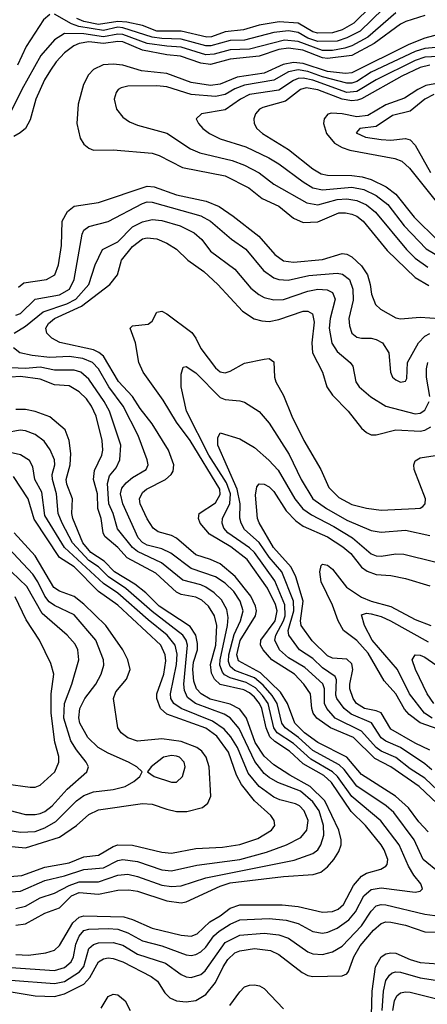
# Model space of a CAD drawing. Header units: inches. Extents: x 1308407 to 1441228, y 959628 to 1036311.
# Tile 254 of 256: x 1351346 to 1353020, y 995016 to 999057. Entities that reach past the tile are written whole.
import ezdxf

# ---------------------------------------------------------------- set-up
doc = ezdxf.new("R2010")
doc.units = ezdxf.units.IN
doc.header["$MEASUREMENT"] = 0
doc.layers.add('B3959', color=7, linetype='Continuous')

msp = doc.modelspace()

# ---------------------------------------------------------------- linework, layer by layer
at = {"layer": 'B3959', "color": 5}
for points, elevation in [([(1352890, 999084.9), (1352775, 998985), (1352710, 998948.7), (1352680.8, 998939.2), (1352630, 998930.3), (1352590, 998930.8), (1352490, 998967), (1352433.2, 998973.2), (1352290, 998936.1), (1352210, 998932.5), (1352145.1, 998914.9), (1352110, 998912.9), (1352010, 998943.9), (1351950, 998947.5), (1351870, 998959.5), (1351770, 998995.7), (1351750, 998997), (1351690, 998986.7), (1351610, 998998.1), (1351530, 998999.4), (1351490, 998974.5), (1351433.3, 998910), (1351355, 998770), (1351306.5, 998670)], 3660), ([(1352838.7, 999101.3), (1352743.6, 999010), (1352690, 998981.9), (1352650, 998969.1), (1352570, 998967), (1352530, 998980.9), (1352490, 999004), (1352449.7, 999010.3), (1352390, 999003.7), (1352270, 998972.3), (1352210, 998971.1), (1352130.9, 998949.1), (1352110, 998949.3), (1352010, 998977.1), (1351930, 998978.9), (1351890, 998984.5), (1351770, 999023.9), (1351750, 999025.5), (1351690, 999012), (1351588.7, 999028.7), (1351559, 999039), (1351490, 999078.7)], 3640), ([(1352790, 999112.8), (1352717.9, 999042.1), (1352670, 999015.5), (1352630, 999002.3), (1352570, 999001), (1352550, 999006.8), (1352490, 999042.6), (1352411.5, 999048.5), (1352330, 999034.3), (1352265.2, 999014.8), (1352190, 999006.9), (1352133.8, 998986.2), (1352115.2, 998984.8), (1352010, 999009.8), (1351910, 999010.1), (1351850, 999032.8), (1351786.8, 999046.8), (1351750, 999048.8), (1351670, 999037), (1351609.7, 999049.7), (1351581.4, 999061.4)], 3620), ([(1353010, 999074), (1352931.1, 999048.9), (1352910, 999037.9), (1352801.5, 998958.5), (1352710, 998909.1), (1352610, 998896.9), (1352590, 998900.5), (1352508.3, 998931.7), (1352450, 998940.3), (1352410, 998935), (1352330, 998906.9), (1352210, 998894.5), (1352130, 998872.4), (1352090, 998878.4), (1352007.3, 998907.3), (1351950, 998913), (1351850, 998931.6), (1351770, 998965.7), (1351750, 998967.2), (1351690, 998959.6), (1351630, 998965.9), (1351590, 998958.7), (1351569, 998950), (1351530, 998920.3), (1351495.9, 998884.1), (1351472.3, 998850), (1351448.6, 998810), (1351412.8, 998730), (1351390, 998645.7), (1351370.1, 998609.9), (1351348.3, 998591.7), (1351322.2, 998577.8)], 3680), ([(1351470, 999077.9), (1351444.4, 999055.6), (1351373, 998947), (1351337.8, 998870)], 3640), ([(1353080.6, 998999.4), (1353010, 998980.6), (1352944.5, 998955.5), (1352710, 998838.1), (1352684, 998836), (1352610, 998844.1), (1352510, 998876.9), (1352470, 998880.8), (1352427.5, 998872.5), (1352350, 998837.8), (1352238.7, 998821.3), (1352170, 998791.6), (1352130, 998786.4), (1352050, 998799.1), (1351950, 998835.5), (1351846.1, 998846.1), (1351770, 998869.9), (1351730, 998874.7), (1351689.1, 998870.9), (1351650, 998852.1), (1351629.1, 998830), (1351609.1, 998790), (1351586, 998710), (1351581.4, 998630), (1351594.7, 998570), (1351610, 998546.3), (1351630, 998529.2), (1351650, 998521.8), (1351730, 998522.2), (1351890, 998508.7), (1351918.7, 998498.7), (1352015.2, 998450), (1352190, 998416.3), (1352286.6, 998366.6), (1352342.5, 998322.5), (1352410, 998291), (1352470, 998242.4), (1352510, 998223.9), (1352570, 998226.5), (1352656.5, 998263.5), (1352684.5, 998264.5), (1352710, 998258.3), (1352730, 998249.7), (1352756.5, 998230), (1352854.9, 998110), (1352970, 997998.8), (1353025.5, 997965.5)], 3720), ([(1353085, 998945), (1353010, 998939), (1352970, 998926.6), (1352790, 998841.9), (1352730, 998803.1), (1352710, 998796.5), (1352690, 998796.6), (1352590, 998822.7), (1352530, 998843.7), (1352489.2, 998850.8), (1352450, 998842.6), (1352390, 998808.6), (1352270, 998788.5), (1352230, 998773.4), (1352189.7, 998750.3), (1352150, 998740.8), (1352050, 998749.1), (1351950, 998780.7), (1351910, 998785.5), (1351790, 998783.4), (1351763.1, 998776.9), (1351750.3, 998770), (1351742.1, 998757.9), (1351734.4, 998730), (1351743.9, 998690), (1351770, 998656.5), (1351797.4, 998637.4), (1351830, 998623.7), (1351950, 998591.2), (1352047.2, 998527.2), (1352085.5, 998510), (1352218.6, 998478.6), (1352270, 998459.5), (1352330, 998428.3), (1352390, 998382.2), (1352525.6, 998305.5), (1352570, 998296.6), (1352650, 998318), (1352690, 998321), (1352730, 998314), (1352770, 998296.5), (1352807.2, 998267.2), (1352933.8, 998113.8), (1352970, 998078.4), (1353021.6, 998041.6)], 3740), ([(1353090, 998906.3), (1353010, 998902.2), (1352970, 998889.4), (1352810, 998809.5), (1352730, 998762), (1352690, 998758.1), (1352550, 998808.7), (1352510, 998816.5), (1352490, 998814.8), (1352470, 998807), (1352410, 998766.9), (1352290, 998749.9), (1352252.7, 998730), (1352190, 998686.1), (1352092.7, 998670), (1352070.3, 998650), (1352080.2, 998630), (1352098, 998610), (1352125.5, 998590), (1352170, 998567), (1352274.9, 998534.9), (1352369.3, 998489.3), (1352410, 998465.6), (1352510, 998390.9), (1352550, 998366.6), (1352590, 998358.1), (1352710, 998369.6), (1352759.4, 998359.4), (1352810, 998335.4), (1352858, 998298), (1352925.4, 998210), (1353015.7, 998115.7), (1353210, 998000.9)], 3760), ([(1353030, 998870.3), (1352990, 998860.8), (1352915.1, 998824.9), (1352750, 998731.5), (1352733.6, 998726.4), (1352710, 998723.8), (1352670, 998730), (1352570, 998769.2), (1352522.5, 998777.5), (1352499.4, 998770), (1352437.7, 998722.3), (1352344.2, 998695.8), (1352331, 998689), (1352314.2, 998670), (1352307.1, 998650), (1352308.6, 998630), (1352320.2, 998610), (1352342.7, 998590), (1352450, 998523.8), (1352550, 998444), (1352584.7, 998424.7), (1352610, 998418.3), (1352710, 998417), (1352752, 998412), (1352790, 998400.1), (1352850.8, 998370.8), (1352890, 998340.8), (1352966, 998246), (1353063.1, 998150)], 3780), ([(1353050, 998793.8), (1353014, 998786), (1352980.3, 998770), (1352925.6, 998734.4), (1352850, 998707.6), (1352776.3, 998663.7), (1352730, 998657.4), (1352669.6, 998670.4), (1352626.9, 998673.1), (1352611, 998669), (1352596.8, 998650), (1352594.1, 998630), (1352606, 998590), (1352638.3, 998550), (1352670, 998531.6), (1352701.5, 998521.5), (1352887.1, 998487.1), (1352915.6, 998475.6), (1352946.7, 998446.7), (1353055.8, 998310)], 3820), ([(1353046.1, 998750), (1353009.6, 998730), (1352950, 998681.1), (1352876.9, 998663.1), (1352810, 998618.3), (1352743, 998610), (1352727.7, 998592.3), (1352765.6, 998574.4), (1352830, 998564.4), (1352870, 998562.7), (1352930, 998569.7), (1352950, 998563.8), (1352970, 998542), (1353033.5, 998430)], 3840), ([(1351341.5, 997958.5), (1351363.3, 997976.7), (1351456.9, 997990), (1351490.6, 998009.4), (1351505.6, 998050), (1351518.5, 998130), (1351521.2, 998230), (1351542.5, 998270), (1351570, 998291.1), (1351670, 998306.5), (1351870, 998373.9), (1351898.6, 998370), (1351990, 998338.5), (1352111.5, 998311.5), (1352165.5, 998290), (1352222.9, 998250), (1352328.2, 998168.2), (1352393.4, 998093.4), (1352430, 998067), (1352470, 998061.4), (1352590, 998073.1), (1352670, 998097.3), (1352690, 998094.1), (1352710, 998083), (1352750, 998047), (1352774.2, 998010), (1352785.3, 997970), (1352790.1, 997930), (1352807.1, 997887.1), (1352828.2, 997868.2), (1352890, 997833.6), (1352910, 997829.5), (1352990, 997835.8), (1353069.9, 997830.1)], 3680), ([(1351330, 997843.5), (1351350, 997851.2), (1351410.2, 997909.8), (1351510, 997927), (1351550.7, 997950), (1351570.3, 997990), (1351603.1, 998176.9), (1351610, 998192.7), (1351630, 998208.2), (1351710, 998228.6), (1351850, 998302.6), (1351870, 998308.6), (1351890, 998308.3), (1352090, 998251.1), (1352130.1, 998230.1), (1352215.7, 998155.7), (1352274.3, 998114.3), (1352346.7, 998026.7), (1352390, 997996.6), (1352410.1, 997990.1), (1352448.1, 997988.1), (1352533.7, 998006.3), (1352650, 998016.1), (1352672.1, 998012.1), (1352700.1, 997990), (1352714.2, 997950), (1352714.9, 997905.1), (1352698.1, 997830), (1352700.1, 997800.1), (1352710.1, 997770.1), (1352730, 997754.3), (1352750, 997749.6), (1352790, 997749.5), (1352810, 997744.6), (1352835.5, 997730), (1352861.8, 997690), (1352869.1, 997610), (1352877, 997590), (1352890, 997578), (1352910, 997569.2), (1352930, 997572.7), (1352936.2, 997583.8), (1352938.8, 997650), (1352983.4, 997730), (1353010, 997758.4), (1353030, 997768.9)], 3660), ([(1351324.2, 997770), (1351370, 997798.5), (1351443, 997857), (1351539.6, 997890), (1351577.2, 997910), (1351629.9, 997970), (1351656.4, 998050), (1351686.8, 998113.2), (1351750, 998144.4), (1351810, 998206.4), (1351850, 998227.1), (1351890, 998236.3), (1351930, 998233), (1352004.9, 998210), (1352062.3, 998182.3), (1352094.5, 998154.5), (1352130, 998106.4), (1352230, 998032.1), (1352295.2, 997955.2), (1352328.1, 997928.1), (1352350, 997916.3), (1352390, 997907), (1352430, 997908.9), (1352530, 997942.4), (1352570, 997951.3), (1352608.2, 997948.2), (1352630, 997936.6), (1352641, 997910), (1352620.8, 997830), (1352616.8, 997790), (1352628.4, 997728.4), (1352650, 997695.1), (1352703.8, 997650), (1352714.5, 997634.5), (1352726.7, 997570), (1352740.2, 997550), (1352788.4, 997508.4), (1352850.1, 997470.1), (1352970, 997439.2), (1352990, 997441.5), (1353010, 997453.9), (1353027.7, 997490)], 3640), ([(1353023.4, 995723.4), (1352985.1, 995765.1), (1352942.3, 995822.3), (1352889.8, 995869.8), (1352750, 995959.2), (1352690, 996030.5), (1352570, 996089.7), (1352515.9, 996130), (1352475.9, 996170), (1352445.3, 996250), (1352417.1, 996297.1), (1352335.7, 996375.7), (1352245.1, 996425.1), (1352238.1, 996450), (1352251.5, 996508.5), (1352314.7, 996610), (1352318, 996630), (1352315, 996650), (1352294.7, 996690), (1352231.1, 996771.1), (1352170, 996822.8), (1352130, 996841.8), (1352070, 996859.9), (1351990, 996929.1), (1351970, 996939.7), (1351915.1, 996955.1), (1351893.8, 996970), (1351870, 997007.8), (1351840.8, 997070), (1351838.5, 997090), (1351850, 997116.4), (1351866.4, 997130), (1351944.5, 997170), (1351968.7, 997190), (1351976.5, 997203.5), (1351979.3, 997230), (1351958, 997290), (1351890, 997398.4), (1351841, 997461.1), (1351809.6, 997510), (1351752.3, 997572.3), (1351690, 997676.2), (1351671.3, 997691.3), (1351650, 997701), (1351511.1, 997731.1), (1351478.2, 997750), (1351457.4, 997770), (1351453.8, 997790), (1351464.9, 997810), (1351489.4, 997830), (1351599.6, 997880.4), (1351716.5, 997970), (1351747.4, 998010), (1351763.8, 998070), (1351810, 998126), (1351850, 998156.6), (1351870, 998161.6), (1351910, 998156.8), (1351950, 998140.1), (1351990, 998115), (1352036.3, 998070), (1352102.7, 998022.7), (1352160.1, 997970), (1352260.7, 997860.7), (1352309.4, 997829.4), (1352340.4, 997820.4), (1352370, 997818.2), (1352410, 997826.7), (1352510, 997860.1), (1352530, 997860.7), (1352548.3, 997850), (1352555.3, 997815.3), (1352546.2, 997730), (1352548.9, 997690), (1352590.1, 997610), (1352607.9, 997550), (1352630, 997515.2), (1352694.8, 997450), (1352750, 997380.2), (1352770, 997362.3), (1352790, 997352.6), (1352810, 997352.2), (1352890, 997373.9), (1352990, 997368.4), (1353010, 997372.3), (1353034.1, 997385.9)], 3620), ([(1353059.6, 995839.6), (1352985.7, 995910), (1352870, 995990.4), (1352804.2, 996024.2), (1352716.5, 996110), (1352623, 996150), (1352566.3, 996190), (1352551.2, 996210), (1352545.2, 996230), (1352539.9, 996290), (1352513.2, 996330), (1352474.6, 996370), (1352381.7, 996430), (1352345.4, 996470), (1352334.5, 996490), (1352336.9, 996510), (1352394.9, 996590), (1352403.2, 996630), (1352396, 996656), (1352363.6, 996723.6), (1352280.8, 996840.8), (1352212.7, 996892.7), (1352125.5, 996945.5), (1352087.9, 996990), (1352079.9, 997010), (1352083.9, 997030), (1352150, 997073.4), (1352170, 997108.3), (1352168.4, 997130), (1352046, 997330), (1351990, 997404.8), (1351935.1, 997495.1), (1351853.8, 997610), (1351835.2, 997650), (1351822, 997730), (1351800.3, 997790), (1351810, 997800.8), (1351873.4, 997806.6), (1351890, 997819.6), (1351910, 997855.6), (1351930, 997860.2), (1351950, 997849.2), (1352053.2, 997773.2), (1352070, 997750.2), (1352090, 997707.1), (1352150, 997628.4), (1352170, 997611), (1352190, 997607.5), (1352210, 997613.6), (1352270, 997646.7), (1352350, 997663.8), (1352370, 997665.5), (1352390, 997652.6), (1352392.5, 997590), (1352398.4, 997570), (1352430, 997514), (1352463.8, 997430), (1352512.7, 997330), (1352582.9, 997210), (1352616.2, 997136.2), (1352656.3, 997096.3), (1352710, 997067.3), (1352770, 997052), (1352830, 997044.2), (1352970, 997050.1), (1352990, 997052), (1353001.6, 997058.4), (1353011, 997069), (1353012, 997090), (1352966.3, 997210), (1352964.1, 997230), (1352970, 997245.8), (1352990, 997257.8), (1353070, 997270.7)], 3580), ([(1353070, 995555.2), (1353002.7, 995610), (1352966.5, 995690), (1352882.3, 995802.3), (1352850.4, 995830), (1352730, 995910.3), (1352678.6, 995978.6), (1352657.9, 995997.9), (1352550, 996057.9), (1352490.5, 996110.5), (1352435.9, 996150), (1352422.5, 996170), (1352403.1, 996250), (1352382.5, 996282.5), (1352345.5, 996325.5), (1352310, 996355.8), (1352230, 996385.3), (1352210, 996401.5), (1352203.1, 996423.1), (1352205.1, 996450), (1352226.5, 996533.5), (1352253, 996590), (1352263.9, 996630), (1352252.2, 996670), (1352225.1, 996710), (1352190, 996744.3), (1352150, 996770.3), (1352050, 996804.3), (1351967.1, 996867.1), (1351930, 996884.7), (1351870, 996900.3), (1351850, 996911), (1351833.3, 996930), (1351769.6, 997070), (1351760.4, 997110), (1351765.8, 997134.2), (1351783.9, 997156.1), (1351810, 997177.6), (1351866.2, 997210), (1351873.4, 997230), (1351869.2, 997250), (1351833.5, 997350), (1351771.2, 997470), (1351712.5, 997550), (1351670, 997624), (1351644.8, 997650), (1351605.9, 997665.9), (1351550, 997674.5), (1351470, 997670.5), (1351397.9, 997677.9), (1351347.3, 997690), (1351321, 997710)], 3640), ([(1351310, 995166.4), (1351490, 995154.6), (1351530, 995166.6), (1351557.3, 995190), (1351567.4, 995210), (1351577.2, 995262.8), (1351590, 995295.8), (1351610, 995318.1), (1351630, 995324), (1351710, 995327.3), (1351750, 995323.8), (1351790, 995309.2), (1351850, 995276.3), (1351930, 995255.9), (1352030, 995218.7), (1352050, 995216.2), (1352070, 995219.7), (1352090, 995230.5), (1352110, 995250.1), (1352143.5, 995296.5), (1352164.8, 995315.2), (1352210, 995345), (1352250, 995361.9), (1352370, 995367.2), (1352441, 995361), (1352490, 995347.7), (1352550, 995315), (1352590, 995307.5), (1352611.4, 995311.4), (1352650, 995328.1), (1352697.3, 995362.7), (1352724.9, 995395.1), (1352759.4, 995460.6), (1352790, 995486.7), (1352830, 995494.1), (1352970, 995475.5), (1352990, 995479.6), (1352999.8, 995490), (1352993.8, 995510), (1352965.1, 995545.1), (1352942.3, 995582.3), (1352904.8, 995670), (1352828.6, 995768.6), (1352710, 995868.3), (1352650.6, 995950.6), (1352630.5, 995970), (1352541.1, 996021.1), (1352470, 996085.7), (1352403.1, 996130), (1352389.2, 996150), (1352366, 996250), (1352343.4, 996283.4), (1352314.5, 996314.5), (1352276.7, 996336.7), (1352210, 996355.1), (1352187.6, 996367.6), (1352178.4, 996378.4), (1352167.9, 996407.9), (1352169.6, 996429.6), (1352199.6, 996570), (1352202.7, 996602.7), (1352196.4, 996636.4), (1352175.3, 996675.3), (1352144.5, 996704.5), (1352110, 996728), (1352090, 996737.4), (1352016.2, 996756.2), (1351928, 996828), (1351830, 996873.8), (1351810.1, 996890.1), (1351747.6, 996967.6), (1351729.9, 997030), (1351712.9, 997070), (1351706.7, 997153.3), (1351715.2, 997184.8), (1351742.1, 997217.9), (1351757.8, 997250), (1351761.6, 997310), (1351715.3, 997450), (1351693.2, 997490), (1351630, 997581.8), (1351597, 997610), (1351570, 997618.6), (1351490, 997618.7), (1351430, 997630.6), (1351370, 997624.5), (1351310, 997627.2)], 3660), ([(1353088.5, 995868.5), (1353010, 995943.6), (1352950, 995982.2), (1352890, 996028.9), (1352830, 996055.1), (1352810, 996069.2), (1352750, 996136.8), (1352641.9, 996190), (1352607.1, 996230), (1352597.3, 996250), (1352597.3, 996310), (1352590.7, 996330.7), (1352517.4, 996397.4), (1352450, 996436.9), (1352413.5, 996470), (1352394.1, 996510), (1352397.7, 996530), (1352430, 996590), (1352436.2, 996610), (1352435.2, 996655.2), (1352393.3, 996753.3), (1352310, 996869.3), (1352289.7, 996889.7), (1352201.3, 996950), (1352184.3, 996970), (1352177.5, 996990), (1352179.5, 997010), (1352209.6, 997070.4), (1352211.5, 997110), (1352195.6, 997155.5), (1352122.9, 997270), (1352031.1, 997450), (1352009.8, 997550.2), (1352010, 997602), (1352018, 997630), (1352030, 997633.2), (1352070, 997607.4), (1352170, 997506.1), (1352190, 997497.4), (1352250, 997492.6), (1352270, 997486.7), (1352330, 997448.4), (1352370, 997401.2), (1352452.5, 997272.5), (1352501.7, 997170), (1352549.8, 997089.8), (1352605.4, 997050), (1352690, 997002), (1352790, 996960.3), (1352830, 996953.2), (1352930, 996961.2), (1353030, 996939.3)], 3560), ([(1353029.6, 997510), (1353015.9, 997590), (1353015.9, 997624.1), (1353021.9, 997650)], 3640), ([(1351330, 995219.3), (1351382.2, 995217.8), (1351453.7, 995226.3), (1351490, 995238.4), (1351510, 995256.8), (1351564.2, 995350), (1351590, 995373.5), (1351610, 995379), (1351774.6, 995374.6), (1351810, 995363.8), (1351890, 995328.2), (1352010, 995299.4), (1352050, 995295.5), (1352075.1, 995304.9), (1352126.4, 995353.6), (1352170, 995378.4), (1352210, 995410.4), (1352250, 995423.8), (1352423.4, 995423.4), (1352490, 995416.5), (1352590, 995394.1), (1352630, 995396.7), (1352653.4, 995406.6), (1352675.1, 995424.9), (1352716.9, 995503.1), (1352750, 995541.3), (1352770, 995554.4), (1352829.2, 995570.8), (1352850, 995583.2), (1352855.5, 995590), (1352857.3, 995610), (1352842.9, 995650), (1352829.9, 995670), (1352765.9, 995750), (1352707.1, 995807.1), (1352626.2, 995926.2), (1352594.6, 995954.7), (1352510, 996002.5), (1352454, 996054), (1352394, 996094), (1352373.8, 996113.8), (1352357.8, 996150), (1352340.3, 996230), (1352331, 996250), (1352310, 996276.5), (1352290, 996293.7), (1352266.1, 996306.1), (1352170, 996328.5), (1352146.5, 996350), (1352134.4, 996374.4), (1352130.3, 996410), (1352151.9, 996490), (1352155.8, 996570), (1352146.6, 996610), (1352121.5, 996650), (1352094.2, 996674.2), (1352070, 996686.2), (1352010, 996697.8), (1351990, 996707), (1351905.7, 996785.7), (1351788.2, 996848.2), (1351750, 996890.6), (1351695.8, 996935.8), (1351688.6, 996950), (1351681.5, 997010), (1351666.9, 997050), (1351665.8, 997110), (1351649.1, 997170), (1351654, 997206), (1351683.5, 997270), (1351687.3, 997290), (1351685.5, 997330), (1351661, 997430), (1351641.8, 997470), (1351620.5, 997500.5), (1351590, 997529), (1351550, 997553.6), (1351490, 997558.3), (1351430, 997581.3), (1351350, 997591.6), (1351310, 997589.5)], 3680), ([(1351330, 995340.8), (1351370, 995345.5), (1351449.9, 995390), (1351510, 995411.1), (1351559.2, 995460.8), (1351590, 995474), (1351670, 995467.7), (1351750, 995484.3), (1351794.4, 995485.6), (1351830, 995479.6), (1351950, 995440.1), (1352010, 995431.5), (1352030, 995435.9), (1352170, 995500), (1352210, 995513.6), (1352430, 995539.8), (1352551.3, 995548.7), (1352582.1, 995557.9), (1352610, 995579.8), (1352636.2, 995610), (1352656.6, 995643.4), (1352665.8, 995670), (1352666.2, 995690), (1352656, 995730), (1352598.9, 995850), (1352538.9, 995910), (1352455.5, 995955.5), (1352390, 995998.4), (1352350, 996034.2), (1352312.9, 996090), (1352278.1, 996190), (1352250, 996227.2), (1352210, 996246.8), (1352128.6, 996268.6), (1352091.7, 996290), (1352072.8, 996310), (1352061.7, 996341.7), (1352057.2, 996390), (1352060.6, 996419.4), (1352075.9, 996470), (1352077, 996497), (1352069.2, 996530), (1352045.9, 996565.9), (1351919.5, 996650), (1351864.1, 996704.1), (1351819.4, 996739.4), (1351736.3, 996790), (1351693.8, 996833.8), (1351638.3, 996870), (1351605.2, 996910), (1351564.5, 997010), (1351560.3, 997030), (1351563.5, 997090), (1351539.4, 997150), (1351537.2, 997170), (1351553.2, 997230), (1351556.6, 997276.6), (1351549.9, 997329.9), (1351532.8, 997372.8), (1351470, 997426.2), (1351410, 997449.1), (1351370, 997457.4), (1351330, 997457.2)], 3720), ([(1351330, 995409), (1351370, 995418.2), (1351430, 995452.5), (1351490, 995471.1), (1351550, 995503.2), (1351590, 995517.7), (1351670, 995518.5), (1351750, 995546.1), (1351790, 995549.7), (1351830, 995540.1), (1351930, 995504.8), (1351970, 995499.1), (1352010, 995501.3), (1352110, 995534.2), (1352473.4, 995606.6), (1352550, 995635), (1352569.9, 995650.1), (1352582.8, 995670), (1352595.2, 995710), (1352594.1, 995750), (1352576.1, 995810), (1352550, 995846.1), (1352498.8, 995890), (1352406.2, 995926.2), (1352370, 995945.9), (1352350, 995962.3), (1352312.4, 996012.4), (1352247.5, 996147.5), (1352211.1, 996191.1), (1352186.4, 996206.4), (1352067.8, 996250), (1352034.7, 996274.7), (1352022.9, 996302.9), (1352020.8, 996330), (1352035.7, 996490), (1352029.4, 996510), (1352015.6, 996530), (1351890, 996627.1), (1351781.7, 996721.7), (1351711.5, 996770), (1351670.5, 996810.5), (1351630, 996837.6), (1351563.1, 996910), (1351520.9, 996990), (1351504.9, 997030), (1351497.3, 997110), (1351480.5, 997170), (1351480.1, 997190), (1351490.6, 997230), (1351489.9, 997250), (1351471.6, 997291.6), (1351446.4, 997326.4), (1351410, 997354.8), (1351370, 997369.4), (1351348.4, 997371.6), (1351290, 997360.5)], 3740), ([(1353038.3, 995978.3), (1353010, 996002.8), (1352909.9, 996070), (1352850, 996095.8), (1352830, 996109), (1352790.7, 996170.7), (1352706.7, 996206.7), (1352678.5, 996230), (1352648.2, 996270), (1352644, 996284), (1352647.1, 996347.1), (1352640.9, 996360.9), (1352590, 996396.5), (1352550, 996434.6), (1352495.8, 996470), (1352451.4, 996530), (1352449.1, 996550), (1352471.9, 996630), (1352470.3, 996670.3), (1352422.2, 996790), (1352370, 996851.2), (1352330, 996910.3), (1352270, 996964.7), (1352255, 996990), (1352250.2, 997010.2), (1352251.3, 997070), (1352238.6, 997130), (1352160.4, 997310), (1352160, 997340), (1352170, 997361.1), (1352250, 997335.8), (1352310, 997300.5), (1352369.3, 997249.3), (1352407.8, 997207.8), (1352476, 997090), (1352509.4, 997049.4), (1352544.2, 997024.2), (1352636.4, 996976.4), (1352712.6, 996930), (1352790, 996865), (1352810, 996855.9), (1352830, 996854.9), (1352890, 996864.9), (1352923.5, 996863.5), (1353050, 996832)], 3540), ([(1351290, 995476.3), (1351350, 995480.1), (1351450, 995523.4), (1351530, 995542.6), (1351610, 995568.8), (1351690, 995575), (1351750, 995606.1), (1351770, 995610.4), (1351830, 995602.1), (1351930, 995567.7), (1351970, 995563.6), (1352073.1, 995586.9), (1352250, 995609.6), (1352359.4, 995640.6), (1352441.6, 995670), (1352500.1, 995699.9), (1352524.7, 995730), (1352530.6, 995770), (1352514.2, 995810), (1352494.8, 995830), (1352478.8, 995838.8), (1352415, 995855), (1352390, 995865.9), (1352330, 995909.9), (1352284.9, 995964.9), (1352240.4, 996070), (1352213, 996113), (1352185.2, 996145.2), (1352137.7, 996177.7), (1352009.4, 996229.4), (1351978.7, 996250), (1351966.8, 996270), (1351964.9, 996290), (1351990.7, 996410), (1351992.4, 996452.4), (1351984.1, 996490), (1351951.9, 996530), (1351873.4, 996593.4), (1351750, 996703.6), (1351690, 996742.9), (1351530.5, 996890.5), (1351450, 997021.9), (1351436.9, 997116.9), (1351409.1, 997170), (1351400.9, 997220.9), (1351386.8, 997246.8), (1351350.3, 997270.3), (1351270, 997288.8)], 3760), ([(1351290, 995538.8), (1351355.7, 995544.3), (1351450, 995578.2), (1351550, 995595.9), (1351610, 995620.3), (1351670, 995628.2), (1351730, 995663.2), (1351750, 995669.4), (1351810, 995668.2), (1351930, 995639.9), (1351970, 995635.7), (1352070, 995655.7), (1352179.6, 995660.4), (1352250, 995671.6), (1352323.5, 995696.5), (1352380.2, 995730), (1352393.7, 995750), (1352391.4, 995770), (1352377, 995790), (1352310, 995850.4), (1352257.4, 995917.4), (1352236, 995956), (1352204.3, 996050), (1352155.9, 996115.9), (1352110, 996149.4), (1351950, 996206.2), (1351924, 996230), (1351909.2, 996270), (1351908.9, 996290), (1351938.8, 996370), (1351945.8, 996425.8), (1351943.3, 996450), (1351925.9, 996490), (1351750, 996653.7), (1351669.8, 996709.8), (1351570, 996810.9), (1351510, 996849.9), (1351406.1, 997006.1), (1351381.4, 997090), (1351321.2, 997181.2)], 3780), ([(1353030, 996058.5), (1352970, 996087.3), (1352870, 996144.4), (1352830, 996211.2), (1352810, 996219.8), (1352761.6, 996230), (1352728.6, 996250), (1352715, 996270), (1352701.6, 996310), (1352701.1, 996330), (1352713.6, 996390), (1352710, 996412.9), (1352690, 996432.7), (1352630, 996436.3), (1352610, 996445.7), (1352547.7, 996507.7), (1352501.6, 996570), (1352499.1, 996590), (1352510.6, 996670), (1352480.6, 996770), (1352461.2, 996810), (1352388.3, 996890), (1352330, 996992.1), (1352322.4, 997010), (1352314.4, 997105.6), (1352320.4, 997139.6), (1352330, 997151.3), (1352350, 997151), (1352370, 997139.4), (1352390, 997120.7), (1352440.6, 997040.6), (1352479.4, 996999.4), (1352510, 996978.4), (1352610, 996933.9), (1352672.8, 996892.8), (1352705.7, 996865.7), (1352750, 996810.1), (1352772.8, 996792.8), (1352810, 996779.5), (1352870, 996776), (1352930, 996763.1), (1353030, 996733.6)], 3520), ([(1351270, 995667.8), (1351370, 995657.7), (1351510, 995701.3), (1351579.9, 995750), (1351630, 995795.1), (1351670, 995813.4), (1351850, 995840.1), (1351890, 995837.2), (1351950, 995815.9), (1351990, 995807.2), (1352032.6, 995807.4), (1352096.3, 995823.7), (1352119, 995841), (1352130.9, 995870), (1352124.8, 995990), (1352112.4, 996030), (1352094.4, 996054.4), (1352073.1, 996070), (1352010, 996094.4), (1351930, 996104.6), (1351830, 996095.5), (1351790, 996109.9), (1351763.2, 996130), (1351749.9, 996150), (1351731.5, 996270), (1351741.5, 996298.6), (1351784.6, 996350), (1351799.9, 996390), (1351789.9, 996430), (1351770.4, 996470), (1351700.3, 996570), (1351610, 996657.8), (1351570, 996689.3), (1351510, 996711.4), (1351486.7, 996726.7), (1351410, 996855.6), (1351323.7, 996950)], 3820), ([(1351290, 995732), (1351350, 995722), (1351410, 995724.5), (1351450, 995739.7), (1351494.4, 995765.6), (1351579.7, 995850), (1351610, 995873.2), (1351650, 995887.9), (1351730, 995897.2), (1351779.2, 995910), (1351815.6, 995930), (1351839.7, 995950), (1351849.6, 995970), (1351827.6, 995990), (1351792.9, 996010), (1351710, 996046.6), (1351668.5, 996070), (1351626.1, 996110), (1351593.3, 996170), (1351589.1, 996190.9), (1351593.1, 996230), (1351613.8, 996270), (1351658.8, 996330), (1351680.5, 996370), (1351692.4, 996407.6), (1351691, 996430), (1351659, 996510), (1351570, 996613.4), (1351490, 996651.7), (1351468, 996668), (1351450, 996691.3), (1351421.1, 996750), (1351400.5, 996780.5), (1351279.9, 996910)], 3840), ([(1351270, 995820.1), (1351370, 995794.6), (1351410, 995794), (1351430, 995798.5), (1351450, 995806.7), (1351480.3, 995830), (1351540.9, 995899.1), (1351622, 995970), (1351628.4, 995990), (1351619.6, 996010), (1351579.6, 996059.6), (1351556.8, 996096.8), (1351527.5, 996190), (1351530.2, 996250), (1351560.7, 996330), (1351589.9, 996430), (1351585.4, 996470), (1351574.1, 996494.1), (1351541.5, 996530), (1351439.4, 996619.4), (1351375.7, 996730), (1351281.2, 996821.2)], 3860), ([(1353064.5, 996144.5), (1352991.1, 996171.1), (1352945, 996205), (1352926.8, 996226.8), (1352890, 996290.3), (1352843, 996343), (1352776.9, 996456.9), (1352730, 996508.2), (1352675.5, 996550), (1352653.5, 996590), (1352630, 996653.8), (1352584.3, 996750), (1352578.4, 996790), (1352583.7, 996816.3), (1352590, 996821.8), (1352610, 996817.5), (1352630, 996801.3), (1352688, 996728), (1352750, 996686.7), (1352790, 996670.8), (1352870, 996648.8), (1352970, 996594.8), (1353033.6, 996570)], 3480), ([(1351290, 995920.1), (1351390, 995906.1), (1351410, 995906.6), (1351430, 995915.2), (1351490.6, 995970), (1351507.4, 996010), (1351507.8, 996032.2), (1351491.2, 996091.2), (1351475.3, 996210), (1351475.5, 996290), (1351486.1, 996370), (1351473.8, 996413.8), (1351428.2, 996510), (1351373.6, 996593.6), (1351328.3, 996688.3)], 3880), ([(1353039.1, 996190), (1353007.9, 996210), (1352947.2, 996290), (1352897.3, 996390), (1352793.3, 996510), (1352761.9, 996570), (1352750, 996613.7), (1352770, 996621.2), (1352790, 996618.1), (1352830, 996607.4), (1352868.2, 996590), (1353022.8, 996502.8)], 3460), ([(1353046.2, 996250), (1353019.8, 996290), (1352970.9, 996390), (1352958, 996430), (1352969.5, 996450), (1352990, 996448.9), (1353010, 996440.1), (1353086.3, 996386.3)], 3440), ([(1351310, 995115.1), (1351490, 995100.3), (1351530, 995109.8), (1351591.8, 995148.2), (1351609.4, 995170.6), (1351630, 995244.1), (1351650, 995260.8), (1351670, 995268.4), (1351730, 995268.8), (1351770, 995257.7), (1351830, 995221.5), (1351944.7, 995184.7), (1352010, 995138.1), (1352030, 995128.6), (1352050, 995126.1), (1352090, 995138.1), (1352107.3, 995152.7), (1352190, 995269), (1352250, 995299.3), (1352350, 995307.6), (1352410, 995301.1), (1352450, 995287), (1352530, 995230.6), (1352550, 995222.8), (1352590, 995220.1), (1352630, 995230.5), (1352670, 995254.2), (1352750, 995338.2), (1352790, 995398.4), (1352810, 995419.4), (1352830, 995425.3), (1352850, 995424.2), (1353010, 995385.1), (1353050, 995380.5)], 3640), ([(1351169.9, 995090.1), (1351409.9, 995050.1), (1351490, 995047.8), (1351530, 995057.9), (1351610, 995098.6), (1351634.7, 995125.3), (1351670.5, 995189.5), (1351690, 995202.8), (1351710, 995206.2), (1351730, 995204.1), (1351770, 995190.1), (1351886.4, 995130), (1351912, 995110), (1351942.8, 995062.8), (1351962.3, 995042.3), (1351989.6, 995029.6), (1352030, 995025.4), (1352070, 995031.1), (1352110, 995055.7), (1352150, 995105.5), (1352181.5, 995170), (1352200.9, 995199.1), (1352230, 995226.3), (1352250, 995234.7), (1352310, 995245), (1352375.9, 995235.9), (1352410, 995219.9), (1352505.8, 995145.8), (1352530, 995133.8), (1352550, 995129.7), (1352670, 995132.8), (1352690, 995140.9), (1352696.7, 995150), (1352718.8, 995210), (1352744.7, 995255.3), (1352799.5, 995320.5), (1352830, 995347.6), (1352850, 995353.6), (1352870, 995352.7), (1352930, 995340.1), (1353010, 995313.3), (1353090, 995311.5)], 3620), ([(1352790.6, 994970), (1352793.4, 995070), (1352807.1, 995170), (1352830, 995210.1), (1352850, 995222.9), (1352870, 995227.5), (1352890, 995225.1), (1352950, 995199), (1352990, 995187.8), (1353101.4, 995178.6)], 3580), ([(1352834.4, 994990), (1352839.5, 995070), (1352850, 995113), (1352864.4, 995135.6), (1352875.6, 995144.4), (1352890, 995149), (1352910, 995147.8), (1352990, 995123.6), (1353089.4, 995109.4)], 3560), ([(1352209.6, 995010), (1352250, 995067.1), (1352270, 995086.7), (1352290, 995094.8), (1352310, 995095.9), (1352331.5, 995091.5), (1352350, 995081), (1352430, 994997.1)], 3580), ([(1351680.5, 994999.5), (1351710, 995047.8), (1351730, 995057.5), (1351750, 995054.6), (1351779.4, 995030), (1351799.6, 994990)], 3580), ([(1352878.7, 994990), (1352884.9, 995030), (1352894.5, 995050), (1352910, 995062.1), (1352930, 995067.2), (1352950, 995065.6), (1353070, 995035.7), (1353150, 994987.3)], 3540)]:
    msp.add_lwpolyline(points, dxfattribs=dict(at, elevation=elevation))
at = {"layer": 'B3959', "color": 5, "elevation": 3840}
msp.add_lwpolyline([(1351970, 996036.7), (1351937, 996030), (1351886.7, 995990), (1351870.6, 995970), (1351899.1, 995950), (1351970, 995926.8), (1351990, 995927.5), (1352015.3, 995950), (1352025.1, 995990), (1352022, 996010), (1352002, 996030), (1351990, 996034.5)], close=True, dxfattribs=at)

doc.saveas('drawing.dxf')
